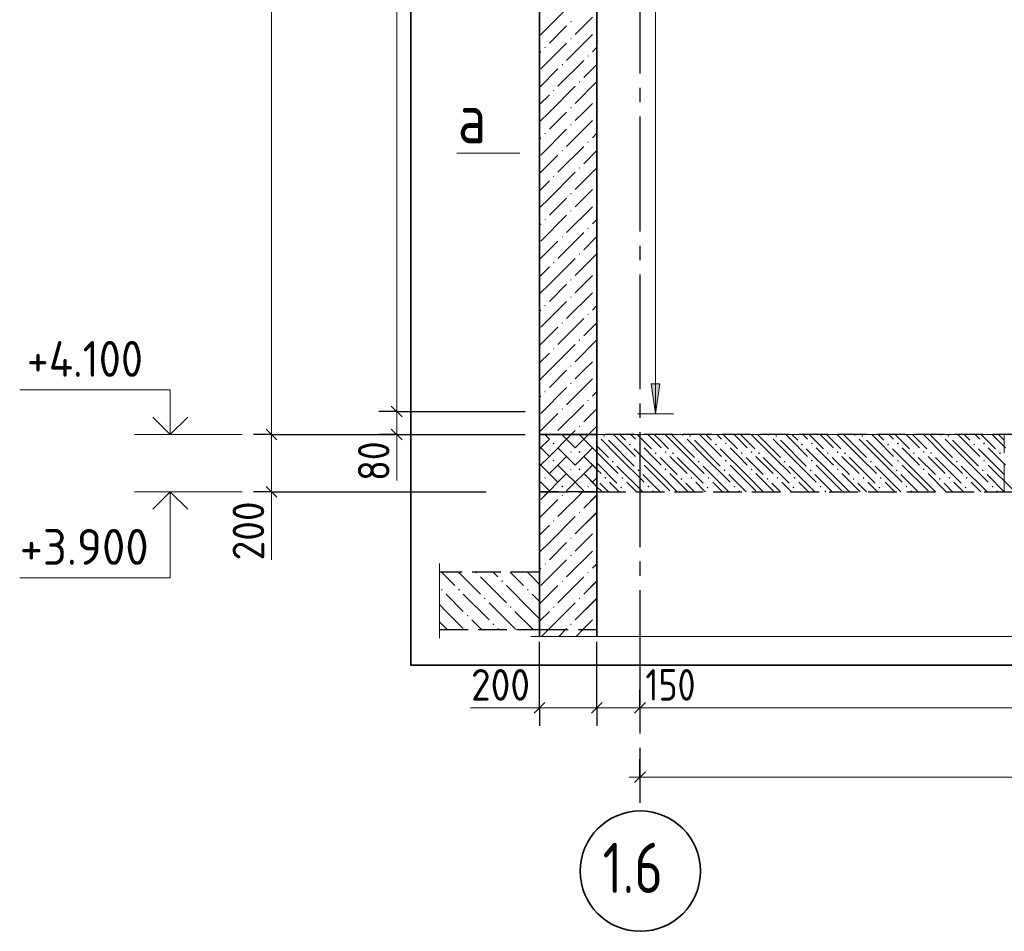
# Model space of a CAD drawing. Header units: millimetres. Extents: x 0 to 50400, y 0 to 35640.
# Tile 11 of 13: x 33642 to 41879, y 16447 to 24071. Entities that reach past the tile are written whole.
import ezdxf

# ---------------------------------------------------------------- set-up
doc = ezdxf.new("R2010")
doc.units = ezdxf.units.MM
doc.linetypes.add('______2', pattern=[324, 240, -84])
doc.linetypes.add('______5', pattern=[1320, 960, -120, 120, -120])
for name, color, linetype, lineweight in [('Standard', 7, 'Continuous', 25), ('Высотные отметки', 7, 'Continuous', 25), ('ЖБ Лестница', 52, 'Continuous', 25), ('ЖБ Перекрытие верхний уровень', 7, 'Continuous', 35), ('ЖБ Стена верхний уровень', 7, 'Continuous', 35), ('Общий02', 7, 'Continuous', 18), ('Позиционная метка линия выноска', 7, 'Continuous', 13), ('Размерная линия_ общее', 7, 'Continuous', 13), ('Сечения символ', 7, 'Continuous', 25)]:
    doc.layers.add(name, color=color, linetype=linetype, lineweight=lineweight)
doc.layers.add('Оси', color=7, linetype='______5', true_color=0x656565)
doc.layers.add('Размерная выноска', color=7, linetype='Continuous')
doc.styles.add('ISOCPEUR', font='txt')

msp = doc.modelspace()

# ---------------------------------------------------------------- hatches: boundary and pattern name
at = {"layer": 'ЖБ Лестница', "linetype": 'Continuous', "lineweight": 18, "transparency": 33554687}
for points in [[(38461.6, 20598.8), (38464.7, 20602), (38471.8, 20602), (38471.8, 20593.5), (38469.4, 20591)], [(38523.2, 20590), (38531, 20597.8), (38538.8, 20590), (38531, 20582.2)], [(39243.2, 20590), (39251, 20597.8), (39258.8, 20590), (39251, 20582.2)], [(39963.2, 20590), (39971, 20597.8), (39978.8, 20590), (39971, 20582.2)], [(40683.2, 20590), (40691, 20597.8), (40698.8, 20590), (40691, 20582.2)], [(41403.2, 20590), (41411, 20597.8), (41418.8, 20590), (41411, 20582.2)], [(38101.6, 20526.8), (38109.4, 20534.6), (38117.2, 20526.8), (38109.4, 20519)], [(38739.2, 20518), (38747, 20525.8), (38754.8, 20518), (38747, 20510.2)], [(39459.2, 20518), (39467, 20525.8), (39474.8, 20518), (39467, 20510.2)], [(40179.2, 20518), (40187, 20525.8), (40194.8, 20518), (40187, 20510.2)], [(40899.2, 20518), (40907, 20525.8), (40914.8, 20518), (40907, 20510.2)], [(41619.2, 20518), (41627, 20525.8), (41634.8, 20518), (41627, 20510.2)], [(38317.6, 20454.8), (38325.4, 20462.6), (38333.2, 20454.8), (38325.4, 20447)], [(38955.2, 20446), (38963, 20453.8), (38970.8, 20446), (38963, 20438.2)], [(39099.2, 20446), (39107, 20453.8), (39114.8, 20446), (39107, 20438.2)], [(39675.2, 20446), (39683, 20453.8), (39690.8, 20446), (39683, 20438.2)], [(39819.2, 20446), (39827, 20453.8), (39834.8, 20446), (39827, 20438.2)], [(40395.2, 20446), (40403, 20453.8), (40410.8, 20446), (40403, 20438.2)], [(40539.2, 20446), (40547, 20453.8), (40554.8, 20446), (40547, 20438.2)], [(41115.2, 20446), (41123, 20453.8), (41130.8, 20446), (41123, 20438.2)], [(41259.2, 20446), (41267, 20453.8), (41274.8, 20446), (41267, 20438.2)], [(41835.2, 20446), (41843, 20453.8), (41850.8, 20446), (41843, 20438.2)], [(38101.6, 20382.8), (38109.4, 20390.6), (38117.2, 20382.8), (38109.4, 20375)], [(38595.2, 20374), (38603, 20381.8), (38610.8, 20374), (38603, 20366.2)], [(39315.2, 20374), (39323, 20381.8), (39330.8, 20374), (39323, 20366.2)], [(40035.2, 20374), (40043, 20381.8), (40050.8, 20374), (40043, 20366.2)], [(40755.2, 20374), (40763, 20381.8), (40770.8, 20374), (40763, 20366.2)], [(41475.2, 20374), (41483, 20381.8), (41490.8, 20374), (41483, 20366.2)], [(38317.6, 20310.8), (38325.4, 20318.6), (38333.2, 20310.8), (38325.4, 20303)], [(38811.2, 20302), (38819, 20309.8), (38826.8, 20302), (38819, 20294.2)], [(39531.2, 20302), (39539, 20309.8), (39546.8, 20302), (39539, 20294.2)], [(40251.2, 20302), (40259, 20309.8), (40266.8, 20302), (40259, 20294.2)], [(40971.2, 20302), (40979, 20309.8), (40986.8, 20302), (40979, 20294.2)], [(41691.2, 20302), (41699, 20309.8), (41706.8, 20302), (41699, 20294.2)], [(39171.2, 20230), (39179, 20237.8), (39186.8, 20230), (39179, 20222.2)], [(39891.2, 20230), (39899, 20237.8), (39906.8, 20230), (39899, 20222.2)], [(40611.2, 20230), (40619, 20237.8), (40626.8, 20230), (40619, 20222.2)], [(41331.2, 20230), (41339, 20237.8), (41346.8, 20230), (41339, 20222.2)], [(38173.6, 20166.8), (38181.4, 20174.6), (38189.2, 20166.8), (38181.4, 20159)], [(38667.2, 20158), (38675, 20165.8), (38682.8, 20158), (38675, 20150.2)], [(39387.2, 20158), (39395, 20165.8), (39402.8, 20158), (39395, 20150.2)], [(40107.2, 20158), (40115, 20165.8), (40122.8, 20158), (40115, 20150.2)], [(40827.2, 20158), (40835, 20165.8), (40842.8, 20158), (40835, 20150.2)], [(41547.2, 20158), (41555, 20165.8), (41562.8, 20158), (41555, 20150.2)]]:
    msp.add_hatch(color=7, dxfattribs=at).paths.add_polyline_path(points, flags=16)
at = {"layer": 'ЖБ Перекрытие верхний уровень', "linetype": 'Continuous', "lineweight": 18, "transparency": 33554687}
for points in [[(38461.6, 20598.8), (38464.7, 20602), (38471.4, 20602), (38471.4, 20593.1), (38469.4, 20591)], [(38474, 20602), (38477.2, 20598.8), (38471.4, 20593.1), (38471.4, 20602)], [(39181.6, 20598.8), (39184.7, 20602), (39194, 20602), (39197.2, 20598.8), (39189.4, 20591)], [(39901.6, 20598.8), (39904.7, 20602), (39914, 20602), (39917.2, 20598.8), (39909.4, 20591)], [(40621.6, 20598.8), (40624.7, 20602), (40634, 20602), (40637.2, 20598.8), (40629.4, 20591)], [(41341.6, 20598.8), (41344.7, 20602), (41354, 20602), (41357.2, 20598.8), (41349.4, 20591)], [(38101.6, 20526.8), (38109.4, 20534.6), (38117.2, 20526.8), (38109.4, 20519)], [(38821.6, 20526.8), (38829.4, 20534.6), (38837.2, 20526.8), (38829.4, 20519)], [(39541.6, 20526.8), (39549.4, 20534.6), (39557.2, 20526.8), (39549.4, 20519)], [(40261.6, 20526.8), (40269.4, 20534.6), (40277.2, 20526.8), (40269.4, 20519)], [(40981.6, 20526.8), (40989.4, 20534.6), (40997.2, 20526.8), (40989.4, 20519)], [(41701.6, 20526.8), (41709.4, 20534.6), (41717.2, 20526.8), (41709.4, 20519)], [(38317.6, 20454.8), (38325.4, 20462.6), (38333.2, 20454.8), (38325.4, 20447)], [(39037.6, 20454.8), (39045.4, 20462.6), (39053.2, 20454.8), (39045.4, 20447)], [(39757.6, 20454.8), (39765.4, 20462.6), (39773.2, 20454.8), (39765.4, 20447)], [(40477.6, 20454.8), (40485.4, 20462.6), (40493.2, 20454.8), (40485.4, 20447)], [(41197.6, 20454.8), (41205.4, 20462.6), (41213.2, 20454.8), (41205.4, 20447)], [(38101.6, 20382.8), (38109.4, 20390.6), (38117.2, 20382.8), (38109.4, 20375)], [(38821.6, 20382.8), (38829.4, 20390.6), (38837.2, 20382.8), (38829.4, 20375)], [(39541.6, 20382.8), (39549.4, 20390.6), (39557.2, 20382.8), (39549.4, 20375)], [(40261.6, 20382.8), (40269.4, 20390.6), (40277.2, 20382.8), (40269.4, 20375)], [(40981.6, 20382.8), (40989.4, 20390.6), (40997.2, 20382.8), (40989.4, 20375)], [(41701.6, 20382.8), (41709.4, 20390.6), (41717.2, 20382.8), (41709.4, 20375)], [(38317.6, 20310.8), (38325.4, 20318.6), (38333.2, 20310.8), (38325.4, 20303)], [(39037.6, 20310.8), (39045.4, 20318.6), (39053.2, 20310.8), (39045.4, 20303)], [(39757.6, 20310.8), (39765.4, 20318.6), (39773.2, 20310.8), (39765.4, 20303)], [(40477.6, 20310.8), (40485.4, 20318.6), (40493.2, 20310.8), (40485.4, 20303)], [(41197.6, 20310.8), (41205.4, 20318.6), (41213.2, 20310.8), (41205.4, 20303)], [(38533.6, 20238.8), (38541.4, 20246.6), (38549.2, 20238.8), (38541.4, 20231)], [(38677.6, 20238.8), (38685.4, 20246.6), (38693.2, 20238.8), (38685.4, 20231)], [(39253.6, 20238.8), (39261.4, 20246.6), (39269.2, 20238.8), (39261.4, 20231)], [(39397.6, 20238.8), (39405.4, 20246.6), (39413.2, 20238.8), (39405.4, 20231)], [(39973.6, 20238.8), (39981.4, 20246.6), (39989.2, 20238.8), (39981.4, 20231)], [(40117.6, 20238.8), (40125.4, 20246.6), (40133.2, 20238.8), (40125.4, 20231)], [(40693.6, 20238.8), (40701.4, 20246.6), (40709.2, 20238.8), (40701.4, 20231)], [(40837.6, 20238.8), (40845.4, 20246.6), (40853.2, 20238.8), (40845.4, 20231)], [(41413.6, 20238.8), (41421.4, 20246.6), (41429.2, 20238.8), (41421.4, 20231)], [(41557.6, 20238.8), (41565.4, 20246.6), (41573.2, 20238.8), (41565.4, 20231)], [(38173.6, 20166.8), (38181.4, 20174.6), (38189.2, 20166.8), (38181.4, 20159)], [(38175.4, 20094.8), (38181.4, 20100.8), (38187.4, 20094.8), (38181.4, 20088.8)], [(38893.6, 20166.8), (38901.4, 20174.6), (38909.2, 20166.8), (38901.4, 20159)], [(39613.6, 20166.8), (39621.4, 20174.6), (39629.2, 20166.8), (39621.4, 20159)], [(40333.6, 20166.8), (40341.4, 20174.6), (40349.2, 20166.8), (40341.4, 20159)], [(41053.6, 20166.8), (41061.4, 20174.6), (41069.2, 20166.8), (41061.4, 20159)], [(41773.6, 20166.8), (41781.4, 20174.6), (41789.2, 20166.8), (41781.4, 20159)], [(38319.4, 19950.8), (38325.4, 19956.8), (38331.4, 19950.8), (38325.4, 19944.8)], [(38103.4, 19878.8), (38109.4, 19884.8), (38115.4, 19878.8), (38109.4, 19872.8)], [(38463.4, 19806.8), (38469.4, 19812.8), (38471.8, 19810.4), (38471.8, 19803.3), (38469.4, 19800.8)], [(38247.4, 19734.8), (38253.4, 19740.8), (38259.4, 19734.8), (38253.4, 19728.8)], [(38463.4, 19662.8), (38469.4, 19668.8), (38471.8, 19666.4), (38471.8, 19659.3), (38469.4, 19656.8)], [(38031.4, 19518.8), (38037.4, 19524.8), (38043.4, 19518.8), (38037.4, 19512.8)], [(38247.4, 19590.8), (38253.4, 19596.8), (38259.4, 19590.8), (38253.4, 19584.8)], [(37453.6, 19446.8), (37456.7, 19450), (37466, 19450), (37469.2, 19446.8), (37461.4, 19439)], [(38391.4, 19446.8), (38397.4, 19452.8), (38403.4, 19446.8), (38397.4, 19440.8)], [(37669.6, 19374.8), (37677.4, 19382.6), (37685.2, 19374.8), (37677.4, 19367)], [(38175.4, 19374.8), (38181.4, 19380.8), (38187.4, 19374.8), (38181.4, 19368.8)], [(37165.6, 19302.8), (37173.4, 19310.6), (37181.2, 19302.8), (37173.4, 19295)], [(37309.6, 19302.8), (37317.4, 19310.6), (37325.2, 19302.8), (37317.4, 19295)], [(37885.6, 19302.8), (37893.4, 19310.6), (37901.2, 19302.8), (37893.4, 19295)], [(37525.6, 19230.8), (37533.4, 19238.6), (37541.2, 19230.8), (37533.4, 19223)], [(38319.4, 19230.8), (38325.4, 19236.8), (38331.4, 19230.8), (38325.4, 19224.8)], [(37741.6, 19158.8), (37749.4, 19166.6), (37757.2, 19158.8), (37749.4, 19151)], [(38103.4, 19158.8), (38109.4, 19164.8), (38115.4, 19158.8), (38109.4, 19152.8)], [(37381.6, 19086.8), (37389.4, 19094.6), (37397.2, 19086.8), (37389.4, 19079)], [(38463.4, 19086.8), (38469.4, 19092.8), (38471.8, 19090.4), (38471.8, 19083.3), (38469.4, 19080.8)], [(37597.6, 19014.8), (37605.4, 19022.6), (37613.2, 19014.8), (37605.4, 19007)], [(38247.4, 19014.8), (38253.4, 19020.8), (38259.4, 19014.8), (38253.4, 19008.8)]]:
    msp.add_hatch(color=7, dxfattribs=at).paths.add_polyline_path(points, flags=16)
at = {"layer": 'ЖБ Стена верхний уровень', "linetype": 'Continuous', "lineweight": 18, "transparency": 33554687}
for points in [[(38247.4, 24054.8), (38253.4, 24060.8), (38259.4, 24054.8), (38253.4, 24048.8)], [(38463.4, 23982.8), (38469.4, 23988.8), (38471.4, 23986.8), (38471.4, 23978.9), (38469.4, 23976.8)], [(38247.4, 23910.8), (38253.4, 23916.8), (38259.4, 23910.8), (38253.4, 23904.8)], [(38031.4, 23838.8), (38037.4, 23844.8), (38043.4, 23838.8), (38037.4, 23832.8)], [(38391.4, 23766.8), (38397.4, 23772.8), (38403.4, 23766.8), (38397.4, 23760.8)], [(38175.4, 23694.8), (38181.4, 23700.8), (38187.4, 23694.8), (38181.4, 23688.8)], [(38103.4, 23478.8), (38109.4, 23484.8), (38115.4, 23478.8), (38109.4, 23472.8)], [(38319.4, 23550.8), (38325.4, 23556.8), (38331.4, 23550.8), (38325.4, 23544.8)], [(38463.4, 23406.8), (38469.4, 23412.8), (38471.4, 23410.8), (38471.4, 23402.9), (38469.4, 23400.8)], [(38247.4, 23334.8), (38253.4, 23340.8), (38259.4, 23334.8), (38253.4, 23328.8)], [(38463.4, 23262.8), (38469.4, 23268.8), (38471.4, 23266.8), (38471.4, 23258.9), (38469.4, 23256.8)], [(38247.4, 23190.8), (38253.4, 23196.8), (38259.4, 23190.8), (38253.4, 23184.8)], [(38031.4, 23118.8), (38037.4, 23124.8), (38043.4, 23118.8), (38037.4, 23112.8)], [(38391.4, 23046.8), (38397.4, 23052.8), (38403.4, 23046.8), (38397.4, 23040.8)], [(38175.4, 22974.8), (38181.4, 22980.8), (38187.4, 22974.8), (38181.4, 22968.8)], [(38319.4, 22830.8), (38325.4, 22836.8), (38331.4, 22830.8), (38325.4, 22824.8)], [(38103.4, 22758.8), (38109.4, 22764.8), (38115.4, 22758.8), (38109.4, 22752.8)], [(38463.4, 22686.8), (38469.4, 22692.8), (38471.4, 22690.8), (38471.4, 22682.9), (38469.4, 22680.8)], [(38247.4, 22614.8), (38253.4, 22620.8), (38259.4, 22614.8), (38253.4, 22608.8)], [(38463.4, 22542.8), (38469.4, 22548.8), (38471.4, 22546.8), (38471.4, 22538.9), (38469.4, 22536.8)], [(38247.4, 22470.8), (38253.4, 22476.8), (38259.4, 22470.8), (38253.4, 22464.8)], [(38031.4, 22398.8), (38037.4, 22404.8), (38043.4, 22398.8), (38037.4, 22392.8)], [(38391.4, 22326.8), (38397.4, 22332.8), (38403.4, 22326.8), (38397.4, 22320.8)], [(38175.4, 22254.8), (38181.4, 22260.8), (38187.4, 22254.8), (38181.4, 22248.8)], [(38319.4, 22110.8), (38325.4, 22116.8), (38331.4, 22110.8), (38325.4, 22104.8)], [(38103.4, 22038.8), (38109.4, 22044.8), (38115.4, 22038.8), (38109.4, 22032.8)], [(38463.4, 21966.8), (38469.4, 21972.8), (38471.4, 21970.8), (38471.4, 21962.9), (38469.4, 21960.8)], [(38247.4, 21894.8), (38253.4, 21900.8), (38259.4, 21894.8), (38253.4, 21888.8)], [(38247.4, 21750.8), (38253.4, 21756.8), (38259.4, 21750.8), (38253.4, 21744.8)], [(38463.4, 21822.8), (38469.4, 21828.8), (38471.4, 21826.8), (38471.4, 21818.9), (38469.4, 21816.8)], [(38031.4, 21678.8), (38037.4, 21684.8), (38043.4, 21678.8), (38037.4, 21672.8)], [(38391.4, 21606.8), (38397.4, 21612.8), (38403.4, 21606.8), (38397.4, 21600.8)], [(38175.4, 21534.8), (38181.4, 21540.8), (38187.4, 21534.8), (38181.4, 21528.8)], [(38319.4, 21390.8), (38325.4, 21396.8), (38331.4, 21390.8), (38325.4, 21384.8)], [(38103.4, 21318.8), (38109.4, 21324.8), (38115.4, 21318.8), (38109.4, 21312.8)], [(38247.4, 21174.8), (38253.4, 21180.8), (38259.4, 21174.8), (38253.4, 21168.8)], [(38463.4, 21246.8), (38469.4, 21252.8), (38471.4, 21250.8), (38471.4, 21242.9), (38469.4, 21240.8)], [(38463.4, 21102.8), (38469.4, 21108.8), (38471.4, 21106.8), (38471.4, 21098.9), (38469.4, 21096.8)], [(38247.4, 21030.8), (38253.4, 21036.8), (38259.4, 21030.8), (38253.4, 21024.8)], [(38031.4, 20958.8), (38037.4, 20964.8), (38043.4, 20958.8), (38037.4, 20952.8)], [(38391.4, 20886.8), (38397.4, 20892.8), (38403.4, 20886.8), (38397.4, 20880.8)], [(38175.4, 20814.8), (38181.4, 20820.8), (38187.4, 20814.8), (38181.4, 20808.8)], [(38319.4, 20670.8), (38325.4, 20676.8), (38331.4, 20670.8), (38325.4, 20664.8)], [(38103.4, 20598.8), (38106.5, 20602), (38112.2, 20602), (38115.4, 20598.8), (38109.4, 20592.8)], [(38106.5, 20602), (38109.4, 20604.8), (38112.2, 20602)], [(38463.4, 20526.8), (38469.4, 20532.8), (38471.4, 20530.8), (38471.4, 20522.9), (38469.4, 20520.8)], [(38247.4, 20454.8), (38253.4, 20460.8), (38259.4, 20454.8), (38253.4, 20448.8)], [(38463.4, 20382.8), (38469.4, 20388.8), (38471.4, 20386.8), (38471.4, 20378.9), (38469.4, 20376.8)], [(38247.4, 20310.8), (38253.4, 20316.8), (38259.4, 20310.8), (38253.4, 20304.8)], [(38031.4, 20238.8), (38037.4, 20244.8), (38043.4, 20238.8), (38037.4, 20232.8)], [(38175.4, 20094.8), (38181.4, 20100.8), (38187.4, 20094.8), (38181.4, 20088.8)], [(38391.4, 20166.8), (38397.4, 20172.8), (38403.4, 20166.8), (38397.4, 20160.8)], [(38319.4, 19950.8), (38325.4, 19956.8), (38331.4, 19950.8), (38325.4, 19944.8)], [(38103.4, 19878.8), (38109.4, 19884.8), (38115.4, 19878.8), (38109.4, 19872.8)], [(38463.4, 19806.8), (38469.4, 19812.8), (38471.4, 19810.8), (38471.4, 19802.9), (38469.4, 19800.8)], [(38247.4, 19734.8), (38253.4, 19740.8), (38259.4, 19734.8), (38253.4, 19728.8)], [(38463.4, 19662.8), (38469.4, 19668.8), (38471.4, 19666.8), (38471.4, 19658.9), (38469.4, 19656.8)], [(38031.4, 19518.8), (38037.4, 19524.8), (38043.4, 19518.8), (38037.4, 19512.8)], [(38247.4, 19590.8), (38253.4, 19596.8), (38259.4, 19590.8), (38253.4, 19584.8)], [(38391.4, 19446.8), (38397.4, 19452.8), (38403.4, 19446.8), (38397.4, 19440.8)], [(38175.4, 19374.8), (38181.4, 19380.8), (38187.4, 19374.8), (38181.4, 19368.8)], [(38319.4, 19230.8), (38325.4, 19236.8), (38331.4, 19230.8), (38325.4, 19224.8)], [(38103.4, 19158.8), (38109.4, 19164.8), (38115.4, 19158.8), (38109.4, 19152.8)], [(38463.4, 19086.8), (38469.4, 19092.8), (38471.4, 19090.8), (38471.4, 19082.9), (38469.4, 19080.8)], [(38247.4, 19014.8), (38253.4, 19020.8), (38259.4, 19014.8), (38253.4, 19008.8)], [(38463.4, 18942.8), (38469.4, 18948.8), (38471.4, 18946.8), (38471.4, 18938.9), (38469.4, 18936.8)]]:
    msp.add_hatch(color=7, dxfattribs=at).paths.add_polyline_path(points, flags=16)
at = {"layer": 'Общий02', "linetype": 'Continuous', "lineweight": 13, "transparency": 33554687}
msp.add_hatch(color=7, dxfattribs=at).paths.add_polyline_path([(38925, 21026.8), (38961, 20774.8), (38997, 21026.8)])

# ---------------------------------------------------------------- linework, layer by layer
at = {"layer": 'Standard', "color": 7, "linetype": 'Continuous', "lineweight": 13, "transparency": 33554687}
for p, q in [((36795.7, 29434), (36795.7, 20794)), ((36795.7, 20794), (36795.7, 20602)), ((36795.7, 20602), (36795.7, 20512)), ((37991, 18316.1), (37901, 18316.1)), ((37991, 18316.1), (38471, 18316.1)), ((38471, 18316.1), (38831.4, 18316.1)), ((38831.4, 18316.1), (45911.4, 18316.1)), ((38831.4, 17735.6), (38741.4, 17735.6)), ((38831.4, 17735.6), (46271.4, 17735.6))]:
    msp.add_line(p, q, dxfattribs=at)
at = {"layer": 'Standard', "color": 7, "linetype": 'Continuous', "lineweight": -3, "transparency": 33554687}
for p, q in [((36795.7, 20794), (36645.7, 20794)), ((36795.7, 20794), (36945.7, 20794)), ((36795.7, 20794), (37871.4, 20794)), ((36795.7, 20602), (36645.7, 20602)), ((36795.7, 20602), (36945.7, 20602)), ((36795.7, 20602), (37871.4, 20602)), ((37991, 18316.1), (37991, 18466.1)), ((38471, 18316.1), (38471, 18466.1)), ((38831.4, 18316.1), (38831.4, 18466.1)), ((37991, 18316.1), (37991, 18166.1)), ((38471, 18316.1), (38471, 18166.1)), ((38831.4, 18316.1), (38831.4, 18166.1)), ((38831.4, 18316.1), (38831.4, 18316.1)), ((38831.4, 17735.6), (38831.4, 17885.6)), ((38831.4, 17735.6), (38831.4, 17585.6))]:
    msp.add_line(p, q, dxfattribs=at)
at = {"layer": 'Standard', "color": 7, "linetype": 'Continuous', "lineweight": 25, "transparency": 33554687}
for p, q in [((36750.7, 20839), (36840.7, 20749)), ((36750.7, 20647), (36840.7, 20557)), ((37946, 18271.1), (38036, 18361.1)), ((38426, 18271.1), (38516, 18361.1)), ((38786.4, 18271.1), (38876.4, 18361.1)), ((38786.4, 17690.6), (38876.4, 17780.6))]:
    msp.add_line(p, q, dxfattribs=at)
at = {"layer": 'Standard', "color": 254, "linetype": 'Continuous', "lineweight": 35, "true_color": 0xc4c4ff, "transparency": 33554687}
msp.add_lwpolyline([(36913, 18673.9), (47285.8, 18673.9), (47285.8, 31420.9), (36913, 31420.9), (36913, 18673.9)], dxfattribs=at)
at = {"layer": 'Standard', "color": 7, "linetype": 'Continuous', "lineweight": -3, "transparency": 33554687}
for points in [[(37991, 18316.1), (37991, 18336.5), (37991, 18336.5), (37991, 18336.5), (37991, 18336.5), (37991, 18336.5), (37991, 18336.5), (37991, 18336.5), (37991, 18336.5), (37991, 18869)], [(38471, 18316.1), (38471, 18336.5), (38471, 18336.5), (38471, 18336.5), (38471, 18336.5), (38471, 18336.5), (38471, 18336.5), (38471, 18336.5), (38471, 18336.5), (38471, 18869)]]:
    msp.add_lwpolyline(points, dxfattribs=at)
at = {"layer": 'Высотные отметки', "color": 7, "linetype": 'Continuous', "lineweight": 35, "transparency": 33554687}
for p, q in [((34901.8, 20602), (34756.4, 20747.4)), ((34901.8, 20602), (34756.4, 20747.4)), ((34901.8, 20602), (35047.2, 20747.4)), ((34901.8, 20602), (35047.2, 20747.4)), ((34901.8, 20122), (34756.4, 19976.6)), ((34901.8, 20122), (34756.4, 19976.6)), ((34901.8, 20122), (35047.2, 19976.6)), ((34901.8, 20122), (35047.2, 19976.6))]:
    msp.add_line(p, q, dxfattribs=at)
at = {"layer": 'Высотные отметки', "color": 7, "linetype": 'Continuous', "lineweight": 13, "transparency": 33554687}
for p, q in [((35501.8, 20602), (34601.8, 20602)), ((35501.8, 20602), (34601.8, 20602)), ((35501.8, 20122), (34601.8, 20122)), ((35501.8, 20122), (34601.8, 20122))]:
    msp.add_line(p, q, dxfattribs=at)
for points in [[(34901.8, 20602), (34901.8, 20974.1), (33641.8, 20974.1)], [(34901.8, 20602), (34901.8, 20974.1), (33641.8, 20974.1)], [(34901.8, 20122), (34901.8, 19402), (33641.8, 19402)], [(34901.8, 20122), (34901.8, 19402), (33641.8, 19402)]]:
    msp.add_lwpolyline(points, dxfattribs=at)
at = {"layer": 'ЖБ Лестница', "color": 7, "linetype": '______2', "lineweight": 13, "transparency": 33554687}
for p, q in [((37991.8, 20602), (37991.8, 20122)), ((38471.8, 20602), (37991.8, 20602)), ((41879, 20602), (38471.8, 20602)), ((41879, 20122), (41879, 20602)), ((37991.8, 20122), (38471.8, 20122)), ((38471.8, 20122), (41879, 20122))]:
    msp.add_line(p, q, dxfattribs=at)
at = {"layer": 'ЖБ Лестница', "color": 9, "linetype": 'Continuous', "lineweight": 18, "true_color": 0xc7c7c7, "transparency": 33554687}
for p, q in [((38034.2, 20602), (38073.4, 20562.8)), ((38178.2, 20602), (38289.4, 20490.8)), ((38471.8, 20452.4), (38322.2, 20602)), ((38663, 20602), (38711, 20554)), ((38807, 20602), (38927, 20482)), ((38999, 20554), (38951, 20602)), ((39095, 20602), (39287, 20410)), ((39383, 20602), (39431, 20554)), ((39527, 20602), (39647, 20482)), ((39719, 20554), (39671, 20602)), ((39815, 20602), (40007, 20410)), ((40103, 20602), (40151, 20554)), ((40247, 20602), (40367, 20482)), ((40439, 20554), (40391, 20602)), ((40535, 20602), (40727, 20410)), ((40823, 20602), (40871, 20554)), ((40967, 20602), (41087, 20482)), ((41159, 20554), (41111, 20602)), ((41255, 20602), (41447, 20410)), ((41543, 20602), (41591, 20554)), ((41687, 20602), (41807, 20482)), ((41879, 20554), (41831, 20602)), ((38567, 20554), (38783, 20338)), ((39071, 20482), (38999, 20554)), ((39287, 20554), (39503, 20338)), ((39791, 20482), (39719, 20554)), ((40007, 20554), (40223, 20338)), ((40511, 20482), (40439, 20554)), ((40727, 20554), (40943, 20338)), ((41231, 20482), (41159, 20554)), ((41447, 20554), (41663, 20338)), ((41879, 20554), (41879, 20554)), ((37991.8, 20500.4), (38073.4, 20418.8)), ((38217.4, 20418.8), (38145.4, 20490.8)), ((38471.8, 20505.2), (38567, 20410)), ((38999, 20266), (38783, 20482)), ((39719, 20266), (39503, 20482)), ((40439, 20266), (40223, 20482)), ((41159, 20266), (40943, 20482)), ((41879, 20266), (41663, 20482)), ((37991.8, 20356.4), (38145.4, 20202.8)), ((38289.4, 20346.8), (38217.4, 20418.8)), ((38361.4, 20418.8), (38471.8, 20308.4)), ((38471.8, 20361.2), (38639, 20194)), ((38999, 20410), (39143, 20266)), ((39143, 20410), (39359, 20194)), ((39719, 20410), (39863, 20266)), ((39863, 20410), (40079, 20194)), ((40439, 20410), (40583, 20266)), ((40583, 20410), (40799, 20194)), ((41159, 20410), (41303, 20266)), ((41303, 20410), (41519, 20194)), ((41879, 20410), (41879, 20410)), ((38145.4, 20346.8), (38361.4, 20130.8)), ((38361.4, 20274.8), (38471.8, 20164.4)), ((38855, 20122), (38639, 20338)), ((38855, 20266), (38999, 20122)), ((38999, 20266), (39143, 20122)), ((39575, 20122), (39359, 20338)), ((39575, 20266), (39719, 20122)), ((39719, 20266), (39863, 20122)), ((40295, 20122), (40079, 20338)), ((40295, 20266), (40439, 20122)), ((40439, 20266), (40583, 20122)), ((41015, 20122), (40799, 20338)), ((41015, 20266), (41159, 20122)), ((41159, 20266), (41303, 20122)), ((41735, 20122), (41519, 20338)), ((41879, 20266), (41879, 20266)), ((38001.4, 20202.8), (38082.2, 20122)), ((38567, 20122), (38495, 20194)), ((39287, 20122), (39215, 20194)), ((40007, 20122), (39935, 20194)), ((40727, 20122), (40655, 20194)), ((41447, 20122), (41375, 20194)), ((38217.4, 20130.8), (38226.2, 20122))]:
    msp.add_line(p, q, dxfattribs=at)
msp.add_lwpolyline([(41735, 20266), (41879, 20122), (41879, 20122)], dxfattribs=at)
at = {"layer": 'ЖБ Перекрытие верхний уровень', "color": 7, "linetype": '______2', "lineweight": 25, "transparency": 33554687}
for p, q in [((37991.8, 20602), (37991.8, 20122)), ((38471.4, 20602), (37991.8, 20602)), ((45911.4, 20602), (38471.4, 20602)), ((37991.8, 20122), (37991.8, 19450)), ((38471.8, 20122), (37991.8, 20122)), ((37991.8, 20122), (38471.4, 20122)), ((38471.4, 20122), (45911.4, 20122)), ((38471.8, 18970), (38471.8, 20122)), ((37991.8, 19450), (37153, 19450)), ((37153, 18970), (37991.8, 18970)), ((37991.8, 18970), (38471.8, 18970))]:
    msp.add_line(p, q, dxfattribs=at)
at = {"layer": 'ЖБ Перекрытие верхний уровень', "color": 9, "linetype": 'Continuous', "lineweight": 18, "true_color": 0xc7c7c7, "transparency": 33554687}
for p, q in [((38034.2, 20602), (38073.4, 20562.8)), ((38178.2, 20602), (38289.4, 20490.8)), ((38471.4, 20452.8), (38322.2, 20602)), ((38649.4, 20562.8), (38610.2, 20602)), ((38754.2, 20602), (38793.4, 20562.8)), ((38898.2, 20602), (39009.4, 20490.8)), ((39225.4, 20418.8), (39042.2, 20602)), ((39369.4, 20562.8), (39330.2, 20602)), ((39474.2, 20602), (39513.4, 20562.8)), ((39618.2, 20602), (39729.4, 20490.8)), ((39945.4, 20418.8), (39762.2, 20602)), ((40089.4, 20562.8), (40050.2, 20602)), ((40194.2, 20602), (40233.4, 20562.8)), ((40338.2, 20602), (40449.4, 20490.8)), ((40665.4, 20418.8), (40482.2, 20602)), ((40809.4, 20562.8), (40770.2, 20602)), ((40914.2, 20602), (40953.4, 20562.8)), ((41058.2, 20602), (41169.4, 20490.8)), ((41385.4, 20418.8), (41202.2, 20602)), ((41529.4, 20562.8), (41490.2, 20602)), ((41634.2, 20602), (41673.4, 20562.8)), ((41778.2, 20602), (41889.4, 20490.8)), ((38505.4, 20562.8), (38649.4, 20418.8)), ((38649.4, 20562.8), (38793.4, 20418.8)), ((39225.4, 20562.8), (39369.4, 20418.8)), ((39369.4, 20562.8), (39513.4, 20418.8)), ((39945.4, 20562.8), (40089.4, 20418.8)), ((40089.4, 20562.8), (40233.4, 20418.8)), ((40665.4, 20562.8), (40809.4, 20418.8)), ((40809.4, 20562.8), (40953.4, 20418.8)), ((41385.4, 20562.8), (41529.4, 20418.8)), ((41529.4, 20562.8), (41673.4, 20418.8)), ((37991.8, 20500.4), (38073.4, 20418.8)), ((38217.4, 20418.8), (38145.4, 20490.8)), ((38505.4, 20418.8), (38471.4, 20452.8)), ((38937.4, 20418.8), (38865.4, 20490.8)), ((39657.4, 20418.8), (39585.4, 20490.8)), ((40377.4, 20418.8), (40305.4, 20490.8)), ((41097.4, 20418.8), (41025.4, 20490.8)), ((41817.4, 20418.8), (41745.4, 20490.8)), ((37991.8, 20356.4), (38145.4, 20202.8)), ((38289.4, 20346.8), (38217.4, 20418.8)), ((38361.4, 20418.8), (38471.4, 20308.8)), ((38505.4, 20418.8), (38649.4, 20274.8)), ((38649.4, 20418.8), (38865.4, 20202.8)), ((39009.4, 20346.8), (38937.4, 20418.8)), ((39081.4, 20418.8), (39225.4, 20274.8)), ((39225.4, 20418.8), (39369.4, 20274.8)), ((39369.4, 20418.8), (39585.4, 20202.8)), ((39729.4, 20346.8), (39657.4, 20418.8)), ((39801.4, 20418.8), (39945.4, 20274.8)), ((39945.4, 20418.8), (40089.4, 20274.8)), ((40089.4, 20418.8), (40305.4, 20202.8)), ((40449.4, 20346.8), (40377.4, 20418.8)), ((40521.4, 20418.8), (40665.4, 20274.8)), ((40665.4, 20418.8), (40809.4, 20274.8)), ((40809.4, 20418.8), (41025.4, 20202.8)), ((41169.4, 20346.8), (41097.4, 20418.8)), ((41241.4, 20418.8), (41385.4, 20274.8)), ((41385.4, 20418.8), (41529.4, 20274.8)), ((41529.4, 20418.8), (41745.4, 20202.8)), ((41889.4, 20346.8), (41817.4, 20418.8)), ((38145.4, 20346.8), (38361.4, 20130.8)), ((38361.4, 20274.8), (38471.4, 20164.8)), ((38471.4, 20308.8), (38505.4, 20274.8)), ((38865.4, 20346.8), (39081.4, 20130.8)), ((39081.4, 20274.8), (39234.2, 20122)), ((39585.4, 20346.8), (39801.4, 20130.8)), ((39801.4, 20274.8), (39954.2, 20122)), ((40305.4, 20346.8), (40521.4, 20130.8)), ((40521.4, 20274.8), (40674.2, 20122)), ((41025.4, 20346.8), (41241.4, 20130.8)), ((41241.4, 20274.8), (41394.2, 20122)), ((41745.4, 20346.8), (41961.4, 20130.8)), ((38001.4, 20202.8), (38082.2, 20122)), ((38649.4, 20130.8), (38577.4, 20202.8)), ((38721.4, 20202.8), (38802.2, 20122)), ((39369.4, 20130.8), (39297.4, 20202.8)), ((39441.4, 20202.8), (39522.2, 20122)), ((40089.4, 20130.8), (40017.4, 20202.8)), ((40161.4, 20202.8), (40242.2, 20122)), ((40809.4, 20130.8), (40737.4, 20202.8)), ((40881.4, 20202.8), (40962.2, 20122)), ((41529.4, 20130.8), (41457.4, 20202.8)), ((41601.4, 20202.8), (41682.2, 20122)), ((38217.4, 20130.8), (38226.2, 20122)), ((38471.4, 20164.8), (38514.2, 20122)), ((38658.2, 20122), (38649.4, 20130.8)), ((38937.4, 20130.8), (38946.2, 20122)), ((39378.2, 20122), (39369.4, 20130.8)), ((39657.4, 20130.8), (39666.2, 20122)), ((40098.2, 20122), (40089.4, 20130.8)), ((40377.4, 20130.8), (40386.2, 20122)), ((40818.2, 20122), (40809.4, 20130.8)), ((41097.4, 20130.8), (41106.2, 20122)), ((41538.2, 20122), (41529.4, 20130.8)), ((41817.4, 20130.8), (41826.2, 20122)), ((37209.4, 19410.8), (37170.2, 19450)), ((37314.2, 19450), (37497.4, 19266.8)), ((37602.2, 19450), (37641.4, 19410.8)), ((37746.2, 19450), (37857.4, 19338.8)), ((37929.4, 19410.8), (37890.2, 19450)), ((37281.4, 19338.8), (37209.4, 19410.8)), ((37497.4, 19410.8), (37713.4, 19194.8)), ((37991.8, 19348.4), (37929.4, 19410.8)), ((37929.4, 19122.8), (37713.4, 19338.8)), ((37209.4, 19266.8), (37353.4, 19122.8)), ((37353.4, 19266.8), (37569.4, 19050.8)), ((37785.4, 18978.8), (37569.4, 19194.8)), ((37929.4, 19266.8), (37991.8, 19204.4)), ((37209.4, 19122.8), (37153, 19179.2)), ((37209.4, 19122.8), (37353.4, 18978.8)), ((37785.4, 19122.8), (37929.4, 18978.8)), ((37929.4, 19122.8), (37991.8, 19060.4)), ((37153, 19035.2), (37209.4, 18978.8)), ((37497.4, 18978.8), (37425.4, 19050.8)), ((37209.4, 18978.8), (37218.2, 18970)), ((37506.2, 18970), (37497.4, 18978.8)), ((37641.4, 18978.8), (37650.2, 18970)), ((37785.4, 18978.8), (37794.2, 18970)), ((37929.4, 18978.8), (37938.2, 18970))]:
    msp.add_line(p, q, dxfattribs=at)
at = {"layer": 'ЖБ Перекрытие верхний уровень', "color": 251, "linetype": 'Continuous', "lineweight": 18, "true_color": 0x494949, "transparency": 33554687}
for p, q in [((38064.5, 20122), (38001.4, 20058.8)), ((38352.5, 20122), (38145.4, 19914.8)), ((37991.8, 19905.3), (38145.4, 20058.8)), ((38471.8, 20097.3), (38361.4, 19986.8)), ((38471.8, 19953.3), (38289.4, 19770.8)), ((38073.4, 19698.8), (38289.4, 19914.8)), ((38073.4, 19842.8), (37991.8, 19761.3)), ((38361.4, 19698.8), (38433.4, 19770.8)), ((38073.4, 19698.8), (37991.8, 19617.3)), ((38217.4, 19698.8), (38073.4, 19554.8)), ((38289.4, 19626.8), (38361.4, 19698.8)), ((38433.4, 19626.8), (38217.4, 19410.8)), ((38217.4, 19554.8), (38001.4, 19338.8)), ((37991.8, 19473.3), (38001.4, 19482.8)), ((38471.8, 19521.3), (38433.4, 19482.8)), ((38361.4, 19410.8), (38145.4, 19194.8)), ((38471.8, 19377.3), (38361.4, 19266.8)), ((37991.8, 19185.3), (38145.4, 19338.8)), ((38073.4, 18978.8), (38289.4, 19194.8)), ((38471.8, 19233.3), (38289.4, 19050.8)), ((38073.4, 19122.8), (37991.8, 19041.3)), ((38361.4, 18978.8), (38433.4, 19050.8)), ((38073.4, 18978.8), (38064.5, 18970)), ((38217.4, 18978.8), (38208.5, 18970)), ((38352.5, 18970), (38361.4, 18978.8))]:
    msp.add_line(p, q, dxfattribs=at)
at = {"layer": 'ЖБ Стена верхний уровень', "color": 7, "linetype": 'Continuous', "lineweight": 35, "transparency": 33554687}
for p, q in [((37991.4, 30202), (37991.4, 20602)), ((38471.4, 20602), (38471.4, 30202)), ((37991.4, 20602), (37991.4, 18913.9)), ((38471.4, 20602), (37991.4, 20602)), ((37991.4, 20602), (38471.4, 20602)), ((38471.4, 18913.9), (38471.4, 20602))]:
    msp.add_line(p, q, dxfattribs=at)
at = {"layer": 'ЖБ Стена верхний уровень', "color": 251, "linetype": 'Continuous', "lineweight": 18, "true_color": 0x494949, "transparency": 33554687}
for p, q in [((38073.4, 24018.8), (38289.4, 24234.8)), ((38361.4, 24018.8), (38433.4, 24090.8)), ((38073.4, 24018.8), (37991.4, 23936.9)), ((38217.4, 24018.8), (38073.4, 23874.8)), ((38289.4, 23946.8), (38361.4, 24018.8)), ((38433.4, 23946.8), (38217.4, 23730.8)), ((38217.4, 23874.8), (38001.4, 23658.8)), ((38471.4, 23840.9), (38433.4, 23802.8)), ((37991.4, 23792.9), (38001.4, 23802.8)), ((38361.4, 23730.8), (38145.4, 23514.8)), ((37991.4, 23504.9), (38145.4, 23658.8)), ((38471.4, 23696.9), (38361.4, 23586.8)), ((38073.4, 23298.8), (38289.4, 23514.8)), ((38471.4, 23552.9), (38289.4, 23370.8)), ((38073.4, 23442.8), (37991.4, 23360.9)), ((38361.4, 23298.8), (38433.4, 23370.8)), ((38073.4, 23298.8), (37991.4, 23216.9)), ((38217.4, 23298.8), (38073.4, 23154.8)), ((38289.4, 23226.8), (38361.4, 23298.8)), ((38217.4, 23154.8), (38001.4, 22938.8)), ((38433.4, 23226.8), (38217.4, 23010.8)), ((37991.4, 23072.9), (38001.4, 23082.8)), ((38471.4, 23120.9), (38433.4, 23082.8)), ((38361.4, 23010.8), (38145.4, 22794.8)), ((37991.4, 22784.9), (38145.4, 22938.8)), ((38471.4, 22976.9), (38361.4, 22866.8)), ((38471.4, 22832.9), (38289.4, 22650.8)), ((38073.4, 22578.8), (38289.4, 22794.8)), ((38073.4, 22722.8), (37991.4, 22640.9)), ((38073.4, 22578.8), (37991.4, 22496.9)), ((38217.4, 22578.8), (38073.4, 22434.8)), ((38289.4, 22506.8), (38361.4, 22578.8)), ((38361.4, 22578.8), (38433.4, 22650.8)), ((38433.4, 22506.8), (38217.4, 22290.8)), ((38217.4, 22434.8), (38001.4, 22218.8)), ((37991.4, 22352.9), (38001.4, 22362.8)), ((38471.4, 22400.9), (38433.4, 22362.8)), ((38361.4, 22290.8), (38145.4, 22074.8)), ((38471.4, 22256.9), (38361.4, 22146.8)), ((37991.4, 22064.9), (38145.4, 22218.8)), ((38471.4, 22112.9), (38289.4, 21930.8)), ((38073.4, 22002.8), (37991.4, 21920.9)), ((38073.4, 21858.8), (38289.4, 22074.8)), ((38361.4, 21858.8), (38433.4, 21930.8)), ((38073.4, 21858.8), (37991.4, 21776.9)), ((38217.4, 21858.8), (38073.4, 21714.8)), ((38289.4, 21786.8), (38361.4, 21858.8)), ((38433.4, 21786.8), (38217.4, 21570.8)), ((38217.4, 21714.8), (38001.4, 21498.8)), ((38471.4, 21680.9), (38433.4, 21642.8)), ((37991.4, 21632.9), (38001.4, 21642.8)), ((38361.4, 21570.8), (38145.4, 21354.8)), ((38471.4, 21536.9), (38361.4, 21426.8)), ((37991.4, 21344.9), (38145.4, 21498.8)), ((38073.4, 21138.8), (38289.4, 21354.8)), ((38471.4, 21392.9), (38289.4, 21210.8)), ((38073.4, 21282.8), (37991.4, 21200.9)), ((38361.4, 21138.8), (38433.4, 21210.8)), ((38073.4, 21138.8), (37991.4, 21056.9)), ((38217.4, 21138.8), (38073.4, 20994.8)), ((38289.4, 21066.8), (38361.4, 21138.8)), ((38433.4, 21066.8), (38217.4, 20850.8)), ((38217.4, 20994.8), (38001.4, 20778.8)), ((38471.4, 20960.9), (38433.4, 20922.8)), ((37991.4, 20912.9), (38001.4, 20922.8)), ((38361.4, 20850.8), (38145.4, 20634.8)), ((37991.4, 20624.9), (38145.4, 20778.8)), ((38471.4, 20816.9), (38361.4, 20706.8)), ((38073.4, 20418.8), (38256.5, 20602)), ((38256.5, 20602), (38289.4, 20634.8)), ((38400.5, 20602), (38289.4, 20490.8)), ((38471.4, 20672.9), (38400.5, 20602)), ((38073.4, 20562.8), (37991.4, 20480.9)), ((38361.4, 20418.8), (38433.4, 20490.8)), ((38073.4, 20418.8), (37991.4, 20336.9)), ((38217.4, 20418.8), (38073.4, 20274.8)), ((38289.4, 20346.8), (38361.4, 20418.8)), ((38217.4, 20274.8), (38001.4, 20058.8)), ((38433.4, 20346.8), (38217.4, 20130.8)), ((37991.4, 20192.9), (38001.4, 20202.8)), ((38471.4, 20240.9), (38433.4, 20202.8)), ((38361.4, 20130.8), (38145.4, 19914.8)), ((37991.4, 19904.9), (38145.4, 20058.8)), ((38471.4, 20096.9), (38361.4, 19986.8)), ((38471.4, 19952.9), (38289.4, 19770.8)), ((38073.4, 19698.8), (38289.4, 19914.8)), ((38073.4, 19842.8), (37991.4, 19760.9)), ((38361.4, 19698.8), (38433.4, 19770.8)), ((38073.4, 19698.8), (37991.4, 19616.9)), ((38217.4, 19698.8), (38073.4, 19554.8)), ((38289.4, 19626.8), (38361.4, 19698.8)), ((38433.4, 19626.8), (38217.4, 19410.8)), ((38217.4, 19554.8), (38001.4, 19338.8)), ((37991.4, 19472.9), (38001.4, 19482.8)), ((38471.4, 19520.9), (38433.4, 19482.8)), ((38361.4, 19410.8), (38145.4, 19194.8)), ((38471.4, 19376.9), (38361.4, 19266.8)), ((37991.4, 19184.9), (38145.4, 19338.8)), ((38073.4, 18978.8), (38289.4, 19194.8)), ((38471.4, 19232.9), (38289.4, 19050.8)), ((38073.4, 19122.8), (37991.4, 19040.9)), ((38361.4, 18978.8), (38433.4, 19050.8)), ((38073.4, 18978.8), (38008.4, 18913.9)), ((38217.4, 18978.8), (38152.4, 18913.9)), ((38296.4, 18913.9), (38361.4, 18978.8))]:
    msp.add_line(p, q, dxfattribs=at)
at = {"layer": 'ЖБ Стена верхний уровень', "color": 253, "linetype": '______2', "lineweight": -3, "true_color": 0xababab, "transparency": 33554687}
msp.add_line((35816.8, 20602), (36612, 20602), dxfattribs=at)
at = {"layer": 'Общий02', "color": 251, "linetype": 'Continuous', "lineweight": 13, "true_color": 0x494949, "transparency": 33554687}
for p, q in [((38961, 30014.8), (38961, 20774.8)), ((38997, 21026.8), (38925, 21026.8)), ((38925, 21026.8), (38961, 20774.8)), ((38961, 21026.8), (38961, 21044.8)), ((38961, 20774.8), (38997, 21026.8)), ((39111, 20774.8), (38811, 20774.8)), ((38961, 20774.8), (38961, 20774.8)), ((38961, 20774.8), (38961, 20774.8)), ((38961, 20774.8), (38961, 20774.8))]:
    msp.add_line(p, q, dxfattribs=at)
at = {"layer": 'Оси', "color": 8, "linetype": '______5', "lineweight": -3, "transparency": 33554687}
msp.add_line((38831.4, 31180.9), (38831.4, 17520.4), dxfattribs=at)
at = {"layer": 'Оси', "color": 7, "linetype": 'Continuous', "lineweight": 35, "transparency": 33554687}
msp.add_circle((38834, 16950.3), 503.1, dxfattribs=at)
at = {"layer": 'Позиционная метка линия выноска', "color": 7, "linetype": 'Continuous', "lineweight": 13, "transparency": 33554687}
msp.add_line((37298.8, 22955.6), (37826.8, 22955.6), dxfattribs=at)
at = {"layer": 'Размерная выноска', "color": 7, "linetype": 'Continuous', "lineweight": 13, "transparency": 33554687}
for p, q in [((36795.7, 20602), (36795.7, 20218)), ((35747.5, 20122), (35747.5, 19553.2)), ((37153, 19522), (37153, 18898)), ((37919.4, 18913.9), (38543.4, 18913.9)), ((45983.4, 18913.9), (38399.4, 18913.9)), ((37991, 18316.1), (37412.6, 18316.1))]:
    msp.add_line(p, q, dxfattribs=at)
at = {"layer": 'Размерная линия_ общее', "color": 7, "linetype": 'Continuous', "lineweight": 13, "transparency": 33554687}
for p, q in [((35747.5, 30202), (35747.5, 20602)), ((35747.5, 20602), (35747.5, 20122)), ((35747.5, 20122), (35747.5, 20032))]:
    msp.add_line(p, q, dxfattribs=at)
at = {"layer": 'Размерная линия_ общее', "color": 7, "linetype": 'Continuous', "lineweight": -3, "transparency": 33554687}
for p, q in [((35747.5, 20602), (35597.5, 20602)), ((35747.5, 20602), (35897.5, 20602)), ((35747.5, 20602), (36780, 20602)), ((35747.5, 20122), (35597.5, 20122)), ((35747.5, 20122), (35897.5, 20122)), ((35747.5, 20122), (37543.7, 20122))]:
    msp.add_line(p, q, dxfattribs=at)
at = {"layer": 'Размерная линия_ общее', "color": 7, "linetype": 'Continuous', "lineweight": 25, "transparency": 33554687}
for p, q in [((35702.5, 20647), (35792.5, 20557)), ((35702.5, 20167), (35792.5, 20077))]:
    msp.add_line(p, q, dxfattribs=at)

# ---------------------------------------------------------------- texts
at = {"layer": 'Standard', "color": 7, "linetype": 'Continuous', "lineweight": 25, "transparency": 33554687, "insert": (36735.7, 20213.8), "char_height": 264, "width": 484.718, "attachment_point": 7, "rotation": 90, "style": 'ISOCPEUR'}
msp.add_mtext('\\W0.87;80', dxfattribs=at)
at = {"layer": 'Standard', "color": 7, "linetype": 'Continuous', "lineweight": 25, "transparency": 33554687, "char_height": 264, "attachment_point": 7, "style": 'ISOCPEUR'}
for s, insert, width in [('\\W0.91;200', (37418, 18376.1), 674.386), ('\\W0.83;150', (38876.4, 18376.1), 610.286)]:
    msp.add_mtext(s, dxfattribs=dict(at, insert=insert, width=width))
at = {"layer": 'Высотные отметки', "color": 7, "linetype": 'Continuous', "lineweight": 25, "transparency": 33554687, "char_height": 300, "attachment_point": 7, "style": 'ISOCPEUR'}
for s, insert, width in [('\\W0.90;+4.100', (33701.8, 21084.1), 1244.561), ('\\W0.95;+3.900', (33641.8, 19512), 1281.437)]:
    msp.add_mtext(s, dxfattribs=dict(at, insert=insert, width=width))
at = {"layer": 'Оси', "color": 7, "linetype": 'Continuous', "lineweight": 35, "transparency": 33554687, "insert": (38519, 16767.6), "char_height": 420, "width": 795.308, "attachment_point": 7, "style": 'ISOCPEUR'}
msp.add_mtext('\\W0.79;1.6', dxfattribs=at)
at = {"layer": 'Размерная линия_ общее', "color": 7, "linetype": 'Continuous', "lineweight": 25, "transparency": 33554687, "insert": (35687.5, 19549), "char_height": 264, "width": 674.377, "attachment_point": 7, "rotation": 90, "style": 'ISOCPEUR'}
msp.add_mtext('\\W0.91;200', dxfattribs=at)
at = {"layer": 'Сечения символ', "color": 7, "linetype": 'Continuous', "lineweight": 35, "transparency": 33554687, "insert": (37307.6, 23037.6), "char_height": 420, "width": 503.756, "attachment_point": 7, "style": 'ISOCPEUR'}
msp.add_mtext('\\W0.80;а', dxfattribs=at)

doc.saveas('drawing.dxf')
